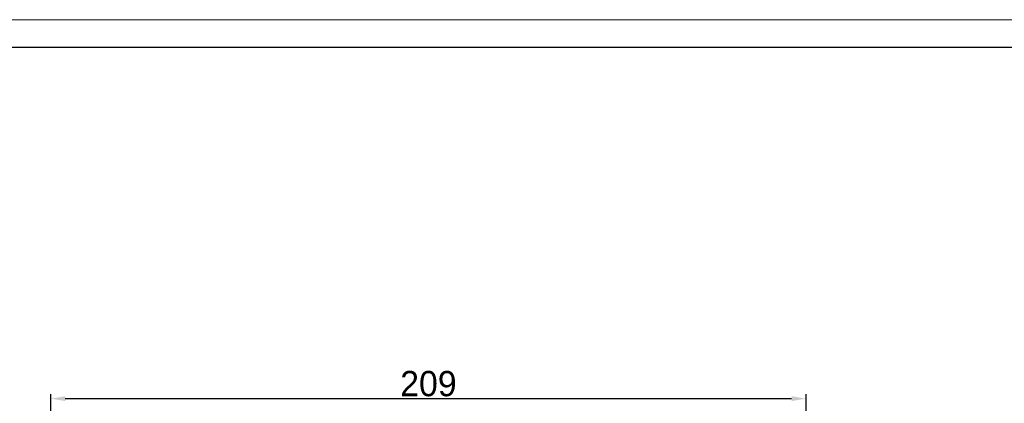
# Model space of a CAD drawing. Header units: millimetres. Extents: x 5315 to 5962, y -894 to -436.
# Tile 9 of 10: x 5550 to 5823, y -542 to -436. Entities that reach past the tile are written whole.
import ezdxf

# ---------------------------------------------------------------- set-up
doc = ezdxf.new("R2010")
doc.units = ezdxf.units.MM
doc.header["$PDSIZE"] = -5
doc.layers.get('Defpoints').update_dxf_attribs({"lineweight": 18})
doc.layers.add('图框_外框线', color=7, linetype='Continuous', lineweight=18)
doc.layers.add('尺寸线层', color=3, linetype='Continuous', lineweight=18)
doc.styles.add('工程字', font='txt')
doc.dimstyles.new('ISO-25', dxfattribs={"dimtxt": 7, "dimasz": 4, "dimexe": 1.25, "dimexo": 0.625, "dimtad": 1, "dimtxsty": '工程字', "dimcen": 2, "dimdle": 8, "dimadec": 0, "dimazin": 0, "dimtfac": 1, "dimtmove": 0, "dimatfit": 3, "dimfxl": 1, "dimarcsym": 0})

# ---------------------------------------------------------------- blocks, each defined once
blk = doc.blocks.new('*X25')
at = {"layer": 'Defpoints', "color": 0}
for p in [(5768.07, -541.17), (5559.07, -612.01), (5768.07, -649.81)]:
    blk.add_point(p, dxfattribs=at)
at = {"layer": '尺寸线层', "color": 0, "lineweight": -2}
for p, q in [((5559.07, -611.38), (5559.07, -539.92)), ((5563.07, -541.17), (5764.07, -541.17)), ((5768.07, -649.18), (5768.07, -539.92))]:
    blk.add_line(p, q, dxfattribs=at)
at = {"layer": '尺寸线层', "color": 0}
for points in [[(5563.07, -540.5), (5563.07, -541.84), (5559.07, -541.17)], [(5764.07, -541.84), (5764.07, -540.5), (5768.07, -541.17)]]:
    blk.add_solid(points, dxfattribs=at)
at = {"layer": '尺寸线层', "color": 0, "insert": (5663.57, -537.05), "char_height": 7, "attachment_point": 5, "style": '工程字'}
blk.add_mtext('\\A1;209', dxfattribs=at)

msp = doc.modelspace()

# ---------------------------------------------------------------- linework, layer by layer
at = {"layer": '图框_外框线', "color": 3}
msp.add_lwpolyline([(5314.7028, -894.1238), (5962.0546, -894.1238), (5962.0546, -436.3537), (5314.7028, -436.3537)], close=True, dxfattribs=at)
at = {"layer": '图框_外框线', "color": 3, "lineweight": 25}
msp.add_lwpolyline([(5353.2357, -886.4173), (5954.348, -886.4173), (5954.348, -444.0602), (5353.2357, -444.0602)], close=True, dxfattribs=at)

# ---------------------------------------------------------------- dimensions: what is measured, and where the dimension line sits
at = {"layer": '尺寸线层'}
dim = msp.add_linear_dim(base=(5768.0652, -541.1705), p1=(5559.0652, -612.0095), p2=(5768.0652, -649.8074), dimstyle='ISO-25', override={"dimsah": 1, "dimtolj": 1, "dimtzin": 8}, dxfattribs=at)
dim.commit()
dim.dimension.update_dxf_attribs({"geometry": '*X25', "text_midpoint": (5663.5652, -537.0455)})

doc.saveas('drawing.dxf')
